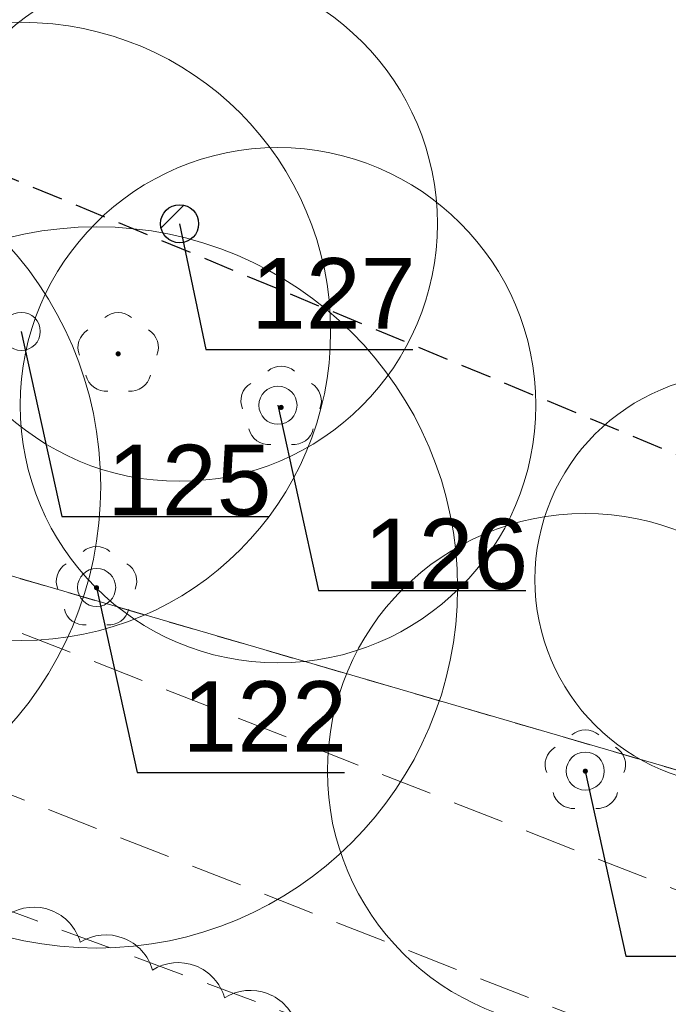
# Model space of a CAD drawing. Header units: metres. Extents: x 6540907 to 6541833, y 5893434 to 5894895.
# Tile 163 of 256: x 6541398 to 6541411, y 5893694 to 5893713. Entities that reach past the tile are written whole.
import ezdxf
from ezdxf import colors
from ezdxf.entities.mleader import LeaderData, LeaderLine
from ezdxf.math import Vec2, Vec3

# ---------------------------------------------------------------- set-up
doc = ezdxf.new("R2010")
doc.units = ezdxf.units.M
doc.header["$MEASUREMENT"] = 0
for name, pattern in [('1.0_0.5', [1.5, 1, -0.5]), ('2', [0.9, 0.6, -0.3]), ('219-500', [0, 0]), ('egug-500', [1, 0.5, -0.5])]:
    doc.linetypes.add(name, pattern=pattern)
doc.layers.get('0').update_dxf_attribs({"color": 2, "linetype": 'CONTINUOUS', "lineweight": 5})
for name, color, linetype, lineweight in [('218-kontur użytku gruntowego', 251, 'CONTINUOUS', 9), ('219-działka ewidencyjna', 152, 'CONTINUOUS', 18), ('chodnik', 251, 'CONTINUOUS', 9), ('drzewo liściaste', 251, 'CONTINUOUS', 9), ('z_g_TOPOLE_e2', 30, 'CONTINUOUS', 20), ('z_g_TOPOLE_e3', 152, 'CONTINUOUS', 20), ('z_g_TOPOLE_out_E1', 12, 'CONTINUOUS', 20), ('z_i_drzewa_liściste_korony', 66, 'CONTINUOUS', 20), ('z_i_drzewa_opis', 7, 'CONTINUOUS', 25), ('zadrzewienie  zakrzewienie', 252, 'CONTINUOUS', 15), ('Zakres', 252, 'CONTINUOUS', 15)]:
    doc.layers.add(name, color=color, linetype=linetype, lineweight=lineweight)
doc.layers.add('z_i_masywy_grupy', color=7, linetype='CONTINUOUS', lineweight=13, true_color=0x7f926c)
doc.styles.add('Opisowy', font='arial.ttf')

# ---------------------------------------------------------------- blocks, each defined once
blk = doc.blocks.new('OP021')
at = {"linetype": 'Continuous', "lineweight": 13}
h = blk.add_hatch(color=0, dxfattribs=at)
edge = h.paths.add_edge_path()
edge.add_arc((0, 0), 0.05, 0, 360)
at = {"color": 0, "linetype": 'Continuous', "lineweight": 13}
for centre, start, end in [((0, 0.4), 49.272, 130.728), ((-0.38, 0.124), 121.308, 202.548), ((0.38, 0.124), 337.452, 58.692), ((-0.235, -0.324), 193.221, 274.871), ((0.235, -0.324), 265.129, 346.779)]:
    blk.add_arc(centre, 0.4, start, end, dxfattribs=at)
blk = doc.blocks.new('_None')
blk = doc.blocks.new('punkt')
h = blk.add_hatch()
h.set_pattern_fill('ANSI32', color=256, scale=0.2)
h.set_pattern_definition([(45, (-4781848.87, -5644337.08), (-1.34703841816, 1.34703841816), []), (45, (-4781847.972, -5644337.08), (-1.34703841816, 1.34703841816), [])])
edge = h.paths.add_edge_path()
edge.add_arc((0, 0), 0.243, 0, 360)
blk.add_circle((0, 0), 0.243)

msp = doc.modelspace()

# ---------------------------------------------------------------- linework, layer by layer
at = {"layer": '218-kontur użytku gruntowego', "linetype": 'egug-500', "lineweight": 18, "flags": 128}
for points in [[(6541415.18, 5893697.223), (6541372.49, 5893709.683)], [(6541372.49, 5893709.683), (6541415.18, 5893697.223)]]:
    msp.add_lwpolyline(points, dxfattribs=at)
at = {"layer": '219-działka ewidencyjna', "linetype": '219-500', "lineweight": 18, "flags": 128}
msp.add_lwpolyline([(6541415.18, 5893697.223), (6541372.49, 5893709.683)], dxfattribs=at)
at = {"layer": 'chodnik', "linetype": '1.0_0.5', "lineweight": 18, "flags": 128}
msp.add_lwpolyline([(6541148.09, 5893710.203), (6541121.4, 5893696.703), (6541122.75, 5893694.813), (6541149.27, 5893707.443), (6541185.84, 5893721.063), (6541214.53, 5893724.553), (6541220.14, 5893724.063), (6541232.78, 5893720.543), (6541273.74, 5893698.723), (6541292.32, 5893691.733), (6541299.58, 5893690.083), (6541311.46, 5893689.823), (6541320.71, 5893691.523), (6541358.75, 5893703.013), (6541381.84, 5893702.763), (6541383.11, 5893702.283), (6541394.29, 5893699.463), (6541417.15, 5893690.503), (6541419.74, 5893688.413), (6541430.87, 5893678.663), (6541433.75, 5893676.303), (6541442.13, 5893664.703), (6541450.88, 5893651.853), (6541461.26, 5893638.503), (6541472.88, 5893627.113), (6541484.16, 5893618.953), (6541492.85, 5893614.033), (6541512, 5893607.153), (6541515.21, 5893606.553), (6541516.3, 5893609.153), (6541512.94, 5893609.993), (6541494.11, 5893616.773), (6541485.78, 5893621.473), (6541474.82, 5893629.413), (6541463.5, 5893640.503), (6541453.3, 5893653.613), (6541444.59, 5893666.423), (6541435.95, 5893678.383), (6541432.81, 5893680.953), (6541421.67, 5893690.713), (6541418.67, 5893693.123), (6541395.21, 5893702.323), (6541384.01, 5893705.143), (6541382.4, 5893705.763), (6541358.33, 5893706.013), (6541320.17, 5893694.503), (6541310.58, 5893692.443), (6541305.73, 5893692.423), (6541301.24, 5893692.623), (6541301.24, 5893692.623), (6541293.42, 5893694.873), (6541277.75, 5893700.703), (6541274.98, 5893701.483), (6541233.63, 5893723.153), (6541220.53, 5893727.123), (6541214.73, 5893727.193), (6541185.16, 5893724.013)], close=True, dxfattribs=at)
at = {"layer": 'z_g_TOPOLE_e2', "linetype": 'Continuous'}
msp.add_circle((6541403.399, 5893705.485), 5, dxfattribs=at)
at = {"layer": 'z_g_TOPOLE_e3', "linetype": 'Continuous'}
msp.add_circle((6541398.42, 5893706.918), 6, dxfattribs=at)
at = {"layer": 'z_g_TOPOLE_out_E1', "linetype": 'Continuous'}
for centre, radius in [((6541392.961, 5893703.911), 7), ((6541399.882, 5893701.948), 7), ((6541412.381, 5893702.101), 4), ((6541409.358, 5893698.384), 5)]:
    msp.add_circle(centre, radius, dxfattribs=at)
at = {"layer": 'z_i_drzewa_liściste_korony', "linetype": 'Continuous'}
msp.add_circle((6541401.491, 5893709.008), 5, dxfattribs=at)
at = {"layer": 'z_i_masywy_grupy', "linetype": 'Continuous'}
msp.add_lwpolyline([(6541412.164, 5893690.215, 0.5), (6541410.764, 5893690.754, 0.5), (6541409.364, 5893691.292, 0.5), (6541407.964, 5893691.831, 0.5), (6541406.564, 5893692.369, 0.5), (6541405.164, 5893692.908, 0.5), (6541403.764, 5893693.446, 0.5), (6541402.364, 5893693.985, 0.5), (6541400.964, 5893694.523, 0.5), (6541399.564, 5893695.062, 0.5), (6541398.164, 5893695.6, 0.5), (6541396.764, 5893696.139, 0.5), (6541395.364, 5893696.677, 0.5), (6541393.964, 5893697.216, 0.5), (6541392.564, 5893697.754, 0.5), (6541391.164, 5893698.293, 0.5), (6541389.764, 5893698.831, 0.5), (6541388.556, 5893698.901, 0.5), (6541387.936, 5893697.535, 0.5), (6541387.316, 5893696.169, 0.5), (6541386.696, 5893694.803, 0.5), (6541386.076, 5893693.438, 0.5), (6541385.457, 5893692.072, 0.5)], format="xyb", dxfattribs=at)
at = {"layer": 'zadrzewienie  zakrzewienie', "linetype": '1.0_0.5', "lineweight": 18, "flags": 128}
msp.add_lwpolyline([(6541318.34, 5893663.733), (6541365.21, 5893661.933), (6541400.25, 5893649.713), (6541416.54, 5893642.433), (6541431.06, 5893618.613), (6541451.77, 5893599.913), (6541474.69, 5893569.413), (6541515.21, 5893606.553), (6541506.98, 5893607.713), (6541490.01, 5893614.653), (6541473.59, 5893625.213), (6541460.36, 5893637.543), (6541433.18, 5893675.253), (6541416.44, 5893688.933), (6541382.33, 5893701.533), (6541358.84, 5893701.623), (6541325.63, 5893691.723), (6541325.63, 5893691.723)], close=True, dxfattribs=at)
at = {"layer": 'Zakres', "linetype": '2', "lineweight": 25, "flags": 128}
msp.add_lwpolyline([(6541682.61, 5893538.602), (6541557.28, 5893643.783), (6541380.44, 5893717.283), (6541307.38, 5893706.193), (6541211.66, 5893744.233), (6541170.76, 5893749.163), (6541137.92, 5893734.863), (6541058.11, 5893726.893), (6540997.5, 5893673.663), (6540930.81, 5893582.593)], dxfattribs=at)

# ---------------------------------------------------------------- block references
at = {"layer": 'drzewo liściaste', "linetype": 'Continuous', "lineweight": 18}
for p in [(6541400.3, 5893706.483), (6541400.3, 5893706.483), (6541400.3, 5893706.483), (6541403.46, 5893705.443), (6541403.46, 5893705.443), (6541403.46, 5893705.443), (6541399.88, 5893701.943), (6541399.88, 5893701.943), (6541399.88, 5893701.943), (6541409.36, 5893698.383), (6541409.36, 5893698.383), (6541409.36, 5893698.383)]:
    msp.add_blockref('OP021', p, dxfattribs=at)
at = {"layer": 'z_g_TOPOLE_e2', "linetype": 'Continuous', "xscale": 1.520278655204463, "yscale": 1.520278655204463, "zscale": 1.520278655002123}
msp.add_blockref('punkt', (6541403.399, 5893705.485), dxfattribs=at)
at = {"layer": 'z_g_TOPOLE_e3', "linetype": 'Continuous', "xscale": 1.520278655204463, "yscale": 1.520278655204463, "zscale": 1.520278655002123}
msp.add_blockref('punkt', (6541398.42, 5893706.918), dxfattribs=at)
at = {"layer": 'z_g_TOPOLE_out_E1', "linetype": 'Continuous', "xscale": 1.520278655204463, "yscale": 1.520278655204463, "zscale": 1.520278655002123}
for p in [(6541399.882, 5893701.948), (6541409.358, 5893698.384)]:
    msp.add_blockref('punkt', p, dxfattribs=at)
at = {"layer": 'z_i_drzewa_opis', "ltscale": 0.01, "xscale": 1.520278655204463, "yscale": 1.520278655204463, "zscale": 1.520278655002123}
msp.add_blockref('punkt', (6541401.491, 5893709.008), dxfattribs=at)

# ---------------------------------------------------------------- leaders
at = {"layer": 'z_g_TOPOLE_e2', "linetype": 'Continuous'}
ml = msp.add_multileader_mtext('Standard', dxfattribs=at)
ml.set_content('126', color=256, style='Opisowy')
ml.set_leader_properties()
ml.set_arrow_properties(name='NONE')
ml.build(insert=Vec2(0, 0))
ml.multileader.update_dxf_attribs({"has_dogleg": 0, "text_left_attachment_type": 6, "text_right_attachment_type": 5, "text_top_attachment_type": 0, "text_bottom_attachment_type": 0, "dogleg_length": 1.914, "arrow_head_size": 7.005})
ctx = ml.context
ctx.base_point, ctx.char_height, ctx.arrow_head_size, ctx.landing_gap_size, ctx.plane_origin = Vec3(6541404.188, 5893701.892), 1.3683, 7.005, 0.876, Vec3(6541396.817, 5893697.508)
ctx.left_attachment, ctx.right_attachment, ctx.attachment_type = 6, 5, 2
notes = []
notes.append((ctx, [(1, (1, 1, 0), (6541401.147, 5893701.892), (1, 0), 3.041, [(0, [(6541403.399, 5893705.485), (6541404.188, 5893701.892), (6541404.188, 5893701.892), (6541404.188, 5893701.892), (6541404.188, 5893701.892), (6541404.188, 5893701.892), (6541404.188, 5893701.892), (6541404.188, 5893701.892), (6541404.188, 5893701.892), (6541404.188, 5893701.892), (6541404.188, 5893701.892), (6541404.188, 5893701.892), (6541404.188, 5893701.892), (6541404.188, 5893701.892), (6541404.188, 5893701.892), (6541404.188, 5893701.892), (6541404.188, 5893701.892), (6541404.188, 5893701.892), (6541404.188, 5893701.892), (6541404.188, 5893701.892), (6541404.188, 5893701.892), (6541404.188, 5893701.892), (6541404.188, 5893701.892), (6541404.188, 5893701.892), (6541404.188, 5893701.892), (6541404.188, 5893701.892), (6541404.188, 5893701.892), (6541404.188, 5893701.892), (6541404.188, 5893701.892), (6541404.188, 5893701.892), (6541404.188, 5893701.892), (6541404.188, 5893701.892), (6541404.188, 5893701.892), (6541404.188, 5893701.892), (6541404.188, 5893701.892), (6541404.188, 5893701.892), (6541404.188, 5893701.892), (6541404.188, 5893701.892), (6541404.188, 5893701.892), (6541404.188, 5893701.892), (6541404.188, 5893701.892), (6541404.188, 5893701.892), (6541404.188, 5893701.892), (6541404.188, 5893701.892), (6541404.188, 5893701.892), (6541404.188, 5893701.892), (6541404.188, 5893701.892), (6541404.188, 5893701.892), (6541404.188, 5893701.892), (6541404.188, 5893701.892), (6541404.188, 5893701.892), (6541404.188, 5893701.892), (6541404.188, 5893701.892), (6541404.188, 5893701.892), (6541404.188, 5893701.892), (6541404.188, 5893701.892), (6541404.188, 5893701.892), (6541404.188, 5893701.892), (6541404.188, 5893701.892), (6541404.188, 5893701.892), (6541404.188, 5893701.892), (6541404.188, 5893701.892), (6541404.188, 5893701.892), (6541404.188, 5893701.892), (6541404.188, 5893701.892), (6541404.188, 5893701.892), (6541404.188, 5893701.892), (6541404.188, 5893701.892), (6541404.188, 5893701.892), (6541404.188, 5893701.892), (6541404.188, 5893701.892), (6541404.188, 5893701.892), (6541404.188, 5893701.892), (6541404.188, 5893701.892), (6541404.188, 5893701.892), (6541404.188, 5893701.892), (6541404.188, 5893701.892), (6541404.188, 5893701.892), (6541404.188, 5893701.892), (6541404.188, 5893701.892), (6541404.188, 5893701.892), (6541404.188, 5893701.892), (6541404.188, 5893701.892), (6541404.188, 5893701.892), (6541404.188, 5893701.892), (6541404.188, 5893701.892), (6541404.188, 5893701.892), (6541404.188, 5893701.892), (6541404.188, 5893701.892), (6541404.188, 5893701.892), (6541404.188, 5893701.892), (6541404.188, 5893701.892), (6541404.188, 5893701.892), (6541404.188, 5893701.892), (6541404.188, 5893701.892), (6541404.188, 5893701.892), (6541404.188, 5893701.892), (6541404.188, 5893701.892), (6541404.188, 5893701.892), (6541404.188, 5893701.892), (6541404.188, 5893701.892), (6541404.188, 5893701.892), (6541404.188, 5893701.892), (6541404.188, 5893701.892), (6541404.188, 5893701.892), (6541404.188, 5893701.892), (6541404.188, 5893701.892), (6541404.188, 5893701.892), (6541404.188, 5893701.892), (6541404.188, 5893701.892), (6541404.188, 5893701.892), (6541404.188, 5893701.892), (6541404.188, 5893701.892), (6541404.188, 5893701.892), (6541404.188, 5893701.892), (6541404.188, 5893701.892), (6541404.188, 5893701.892), (6541404.188, 5893701.892), (6541404.188, 5893701.892), (6541404.188, 5893701.892), (6541404.188, 5893701.892), (6541404.188, 5893701.892), (6541404.188, 5893701.892), (6541404.188, 5893701.892), (6541404.188, 5893701.892), (6541404.188, 5893701.892), (6541404.188, 5893701.892), (6541404.188, 5893701.892)], 256, [])])]))
ctx.mtext.insert, ctx.mtext.flow_direction = Vec3(6541405.063, 5893703.284), 5
at = {"layer": 'z_g_TOPOLE_e3', "linetype": 'Continuous'}
ml = msp.add_multileader_mtext('Standard', dxfattribs=at)
ml.set_content('125', color=256, style='Opisowy')
ml.set_leader_properties()
ml.set_arrow_properties(name='NONE')
ml.build(insert=Vec2(0, 0))
ml.multileader.update_dxf_attribs({"has_dogleg": 0, "text_left_attachment_type": 6, "text_right_attachment_type": 5, "text_top_attachment_type": 0, "text_bottom_attachment_type": 0, "dogleg_length": 1.914, "arrow_head_size": 7.005})
ctx = ml.context
ctx.base_point, ctx.char_height, ctx.arrow_head_size, ctx.landing_gap_size, ctx.plane_origin = Vec3(6541399.209, 5893703.326), 1.3683, 7.005, 0.876, Vec3(6541391.837, 5893698.942)
ctx.left_attachment, ctx.right_attachment, ctx.attachment_type = 6, 5, 2
notes.append((ctx, [(1, (1, 1, 0), (6541396.168, 5893703.326), (1, 0), 3.041, [(0, [(6541398.42, 5893706.918), (6541399.209, 5893703.326), (6541399.209, 5893703.326), (6541399.209, 5893703.326), (6541399.209, 5893703.326), (6541399.209, 5893703.326), (6541399.209, 5893703.326), (6541399.209, 5893703.326), (6541399.209, 5893703.326), (6541399.209, 5893703.326), (6541399.209, 5893703.326), (6541399.209, 5893703.326), (6541399.209, 5893703.326), (6541399.209, 5893703.326), (6541399.209, 5893703.326), (6541399.209, 5893703.326), (6541399.209, 5893703.326), (6541399.209, 5893703.326), (6541399.209, 5893703.326), (6541399.209, 5893703.326), (6541399.209, 5893703.326), (6541399.209, 5893703.326), (6541399.209, 5893703.326), (6541399.209, 5893703.326), (6541399.209, 5893703.326), (6541399.209, 5893703.326), (6541399.209, 5893703.326), (6541399.209, 5893703.326), (6541399.209, 5893703.326), (6541399.209, 5893703.326), (6541399.209, 5893703.326), (6541399.209, 5893703.326), (6541399.209, 5893703.326), (6541399.209, 5893703.326), (6541399.209, 5893703.326), (6541399.209, 5893703.326), (6541399.209, 5893703.326), (6541399.209, 5893703.326), (6541399.209, 5893703.326), (6541399.209, 5893703.326), (6541399.209, 5893703.326), (6541399.209, 5893703.326), (6541399.209, 5893703.326), (6541399.209, 5893703.326), (6541399.209, 5893703.326), (6541399.209, 5893703.326), (6541399.209, 5893703.326), (6541399.209, 5893703.326), (6541399.209, 5893703.326), (6541399.209, 5893703.326), (6541399.209, 5893703.326), (6541399.209, 5893703.326), (6541399.209, 5893703.326), (6541399.209, 5893703.326), (6541399.209, 5893703.326), (6541399.209, 5893703.326), (6541399.209, 5893703.326), (6541399.209, 5893703.326), (6541399.209, 5893703.326), (6541399.209, 5893703.326), (6541399.209, 5893703.326), (6541399.209, 5893703.326), (6541399.209, 5893703.326), (6541399.209, 5893703.326), (6541399.209, 5893703.326), (6541399.209, 5893703.326), (6541399.209, 5893703.326), (6541399.209, 5893703.326), (6541399.209, 5893703.326), (6541399.209, 5893703.326), (6541399.209, 5893703.326), (6541399.209, 5893703.326), (6541399.209, 5893703.326), (6541399.209, 5893703.326), (6541399.209, 5893703.326), (6541399.209, 5893703.326), (6541399.209, 5893703.326), (6541399.209, 5893703.326), (6541399.209, 5893703.326), (6541399.209, 5893703.326), (6541399.209, 5893703.326), (6541399.209, 5893703.326), (6541399.209, 5893703.326), (6541399.209, 5893703.326), (6541399.209, 5893703.326), (6541399.209, 5893703.326), (6541399.209, 5893703.326), (6541399.209, 5893703.326), (6541399.209, 5893703.326), (6541399.209, 5893703.326), (6541399.209, 5893703.326), (6541399.209, 5893703.326), (6541399.209, 5893703.326), (6541399.209, 5893703.326), (6541399.209, 5893703.326), (6541399.209, 5893703.326), (6541399.209, 5893703.326), (6541399.209, 5893703.326), (6541399.209, 5893703.326), (6541399.209, 5893703.326), (6541399.209, 5893703.326), (6541399.209, 5893703.326), (6541399.209, 5893703.326), (6541399.209, 5893703.326), (6541399.209, 5893703.326), (6541399.209, 5893703.326), (6541399.209, 5893703.326), (6541399.209, 5893703.326), (6541399.209, 5893703.326), (6541399.209, 5893703.326), (6541399.209, 5893703.326), (6541399.209, 5893703.326), (6541399.209, 5893703.326), (6541399.209, 5893703.326), (6541399.209, 5893703.326), (6541399.209, 5893703.326), (6541399.209, 5893703.326), (6541399.209, 5893703.326), (6541399.209, 5893703.326), (6541399.209, 5893703.326), (6541399.209, 5893703.326), (6541399.209, 5893703.326), (6541399.209, 5893703.326), (6541399.209, 5893703.326), (6541399.209, 5893703.326), (6541399.209, 5893703.326), (6541399.209, 5893703.326), (6541399.209, 5893703.326)], 256, [])])]))
ctx.mtext.insert, ctx.mtext.flow_direction = Vec3(6541400.084, 5893704.718), 5
at = {"layer": 'z_g_TOPOLE_out_E1', "linetype": 'Continuous'}
ml = msp.add_multileader_mtext('Standard', dxfattribs=at)
ml.set_content('129', color=256, style='Opisowy')
ml.set_leader_properties()
ml.set_arrow_properties(name='NONE')
ml.build(insert=Vec2(0, 0))
ml.multileader.update_dxf_attribs({"has_dogleg": 0, "text_left_attachment_type": 6, "text_right_attachment_type": 5, "dogleg_length": 1.914, "arrow_head_size": 7.005})
ctx = ml.context
ctx.base_point, ctx.char_height, ctx.arrow_head_size, ctx.landing_gap_size, ctx.plane_origin = Vec3(6541413.144, 5893706.061), 1.3683, 7.005, 0.876, Vec3(6541405.798, 5893694.124)
ctx.left_attachment, ctx.right_attachment = 6, 5
notes.append((ctx, [(1, (1, 1, 0), (6541410.104, 5893706.061), (1, 0), 3.041, [(0, [(6541412.381, 5893702.101), (6541413.144, 5893706.061), (6541413.144, 5893706.061), (6541413.144, 5893706.061), (6541413.144, 5893706.061), (6541413.144, 5893706.061), (6541413.144, 5893706.061), (6541413.144, 5893706.061), (6541413.144, 5893706.061), (6541413.144, 5893706.061), (6541413.144, 5893706.061), (6541413.144, 5893706.061), (6541413.144, 5893706.061), (6541413.144, 5893706.061), (6541413.144, 5893706.061), (6541413.144, 5893706.061), (6541413.144, 5893706.061), (6541413.144, 5893706.061), (6541413.144, 5893706.061), (6541413.144, 5893706.061), (6541413.144, 5893706.061), (6541413.144, 5893706.061), (6541413.144, 5893706.061), (6541413.144, 5893706.061), (6541413.144, 5893706.061), (6541413.144, 5893706.061), (6541413.144, 5893706.061), (6541413.144, 5893706.061), (6541413.144, 5893706.061), (6541413.144, 5893706.061), (6541413.144, 5893706.061), (6541413.144, 5893706.061), (6541413.144, 5893706.061), (6541413.144, 5893706.061), (6541413.144, 5893706.061), (6541413.144, 5893706.061), (6541413.144, 5893706.061), (6541413.144, 5893706.061), (6541413.144, 5893706.061), (6541413.144, 5893706.061), (6541413.144, 5893706.061), (6541413.144, 5893706.061), (6541413.144, 5893706.061), (6541413.144, 5893706.061), (6541413.144, 5893706.061), (6541413.144, 5893706.061), (6541413.144, 5893706.061), (6541413.144, 5893706.061), (6541413.144, 5893706.061), (6541413.144, 5893706.061), (6541413.144, 5893706.061), (6541413.144, 5893706.061), (6541413.144, 5893706.061), (6541413.144, 5893706.061), (6541413.144, 5893706.061), (6541413.144, 5893706.061), (6541413.144, 5893706.061), (6541413.144, 5893706.061), (6541413.144, 5893706.061), (6541413.144, 5893706.061), (6541413.144, 5893706.061), (6541413.144, 5893706.061), (6541413.144, 5893706.061), (6541413.144, 5893706.061), (6541413.144, 5893706.061), (6541413.144, 5893706.061), (6541413.144, 5893706.061), (6541413.144, 5893706.061), (6541413.144, 5893706.061), (6541413.144, 5893706.061), (6541413.144, 5893706.061), (6541413.144, 5893706.061), (6541413.144, 5893706.061), (6541413.144, 5893706.061), (6541413.144, 5893706.061), (6541413.144, 5893706.061), (6541413.144, 5893706.061), (6541413.144, 5893706.061), (6541413.144, 5893706.061), (6541413.144, 5893706.061), (6541413.144, 5893706.061), (6541413.144, 5893706.061), (6541413.144, 5893706.061), (6541413.144, 5893706.061), (6541413.144, 5893706.061), (6541413.144, 5893706.061), (6541413.144, 5893706.061), (6541413.144, 5893706.061), (6541413.144, 5893706.061), (6541413.144, 5893706.061), (6541413.144, 5893706.061), (6541413.144, 5893706.061), (6541413.144, 5893706.061), (6541413.144, 5893706.061), (6541413.144, 5893706.061), (6541413.144, 5893706.061), (6541413.144, 5893706.061), (6541413.144, 5893706.061), (6541413.144, 5893706.061), (6541413.144, 5893706.061), (6541413.144, 5893706.061), (6541413.144, 5893706.061), (6541413.144, 5893706.061), (6541413.144, 5893706.061), (6541413.144, 5893706.061), (6541413.144, 5893706.061), (6541413.144, 5893706.061), (6541413.144, 5893706.061), (6541413.144, 5893706.061), (6541413.144, 5893706.061), (6541413.144, 5893706.061), (6541413.144, 5893706.061), (6541413.144, 5893706.061), (6541413.144, 5893706.061), (6541413.144, 5893706.061), (6541413.144, 5893706.061), (6541413.144, 5893706.061), (6541413.144, 5893706.061), (6541413.144, 5893706.061), (6541413.144, 5893706.061), (6541413.144, 5893706.061), (6541413.144, 5893706.061), (6541413.144, 5893706.061), (6541413.144, 5893706.061), (6541413.144, 5893706.061), (6541413.144, 5893706.061), (6541413.144, 5893706.061), (6541413.144, 5893706.061)], 256, [])])]))
ctx.mtext.insert, ctx.mtext.flow_direction = Vec3(6541414.02, 5893707.453), 5
ml = msp.add_multileader_mtext('Standard', dxfattribs=at)
ml.set_content('122', color=256, style='Opisowy')
ml.set_leader_properties()
ml.set_arrow_properties(name='NONE')
ml.build(insert=Vec2(0, 0))
ml.multileader.update_dxf_attribs({"has_dogleg": 0, "text_left_attachment_type": 6, "text_right_attachment_type": 5, "text_top_attachment_type": 0, "text_bottom_attachment_type": 0, "dogleg_length": 1.914, "arrow_head_size": 7.005})
ctx = ml.context
ctx.base_point, ctx.char_height, ctx.arrow_head_size, ctx.landing_gap_size, ctx.plane_origin = Vec3(6541400.671, 5893698.356), 1.3683, 7.005, 0.876, Vec3(6541393.3, 5893693.972)
ctx.left_attachment, ctx.right_attachment, ctx.attachment_type = 6, 5, 2
notes.append((ctx, [(1, (1, 1, 0), (6541397.631, 5893698.356), (1, 0), 3.041, [(0, [(6541399.882, 5893701.948), (6541400.671, 5893698.356), (6541400.671, 5893698.356), (6541400.671, 5893698.356), (6541400.671, 5893698.356), (6541400.671, 5893698.356), (6541400.671, 5893698.356), (6541400.671, 5893698.356), (6541400.671, 5893698.356), (6541400.671, 5893698.356), (6541400.671, 5893698.356), (6541400.671, 5893698.356), (6541400.671, 5893698.356), (6541400.671, 5893698.356), (6541400.671, 5893698.356), (6541400.671, 5893698.356), (6541400.671, 5893698.356), (6541400.671, 5893698.356), (6541400.671, 5893698.356), (6541400.671, 5893698.356), (6541400.671, 5893698.356), (6541400.671, 5893698.356), (6541400.671, 5893698.356), (6541400.671, 5893698.356), (6541400.671, 5893698.356), (6541400.671, 5893698.356), (6541400.671, 5893698.356), (6541400.671, 5893698.356), (6541400.671, 5893698.356), (6541400.671, 5893698.356), (6541400.671, 5893698.356), (6541400.671, 5893698.356), (6541400.671, 5893698.356), (6541400.671, 5893698.356), (6541400.671, 5893698.356), (6541400.671, 5893698.356), (6541400.671, 5893698.356), (6541400.671, 5893698.356), (6541400.671, 5893698.356), (6541400.671, 5893698.356), (6541400.671, 5893698.356), (6541400.671, 5893698.356), (6541400.671, 5893698.356), (6541400.671, 5893698.356), (6541400.671, 5893698.356), (6541400.671, 5893698.356), (6541400.671, 5893698.356), (6541400.671, 5893698.356), (6541400.671, 5893698.356), (6541400.671, 5893698.356), (6541400.671, 5893698.356), (6541400.671, 5893698.356), (6541400.671, 5893698.356), (6541400.671, 5893698.356), (6541400.671, 5893698.356), (6541400.671, 5893698.356), (6541400.671, 5893698.356), (6541400.671, 5893698.356), (6541400.671, 5893698.356), (6541400.671, 5893698.356), (6541400.671, 5893698.356), (6541400.671, 5893698.356), (6541400.671, 5893698.356), (6541400.671, 5893698.356), (6541400.671, 5893698.356), (6541400.671, 5893698.356), (6541400.671, 5893698.356), (6541400.671, 5893698.356), (6541400.671, 5893698.356), (6541400.671, 5893698.356), (6541400.671, 5893698.356), (6541400.671, 5893698.356), (6541400.671, 5893698.356), (6541400.671, 5893698.356), (6541400.671, 5893698.356), (6541400.671, 5893698.356), (6541400.671, 5893698.356), (6541400.671, 5893698.356), (6541400.671, 5893698.356), (6541400.671, 5893698.356), (6541400.671, 5893698.356), (6541400.671, 5893698.356), (6541400.671, 5893698.356), (6541400.671, 5893698.356), (6541400.671, 5893698.356), (6541400.671, 5893698.356), (6541400.671, 5893698.356), (6541400.671, 5893698.356), (6541400.671, 5893698.356), (6541400.671, 5893698.356), (6541400.671, 5893698.356), (6541400.671, 5893698.356), (6541400.671, 5893698.356), (6541400.671, 5893698.356), (6541400.671, 5893698.356), (6541400.671, 5893698.356), (6541400.671, 5893698.356), (6541400.671, 5893698.356), (6541400.671, 5893698.356), (6541400.671, 5893698.356), (6541400.671, 5893698.356), (6541400.671, 5893698.356), (6541400.671, 5893698.356), (6541400.671, 5893698.356), (6541400.671, 5893698.356), (6541400.671, 5893698.356), (6541400.671, 5893698.356), (6541400.671, 5893698.356), (6541400.671, 5893698.356), (6541400.671, 5893698.356), (6541400.671, 5893698.356), (6541400.671, 5893698.356), (6541400.671, 5893698.356), (6541400.671, 5893698.356), (6541400.671, 5893698.356), (6541400.671, 5893698.356), (6541400.671, 5893698.356), (6541400.671, 5893698.356), (6541400.671, 5893698.356), (6541400.671, 5893698.356), (6541400.671, 5893698.356), (6541400.671, 5893698.356), (6541400.671, 5893698.356), (6541400.671, 5893698.356), (6541400.671, 5893698.356), (6541400.671, 5893698.356), (6541400.671, 5893698.356), (6541400.671, 5893698.356), (6541400.671, 5893698.356), (6541400.671, 5893698.356)], 256, [])])]))
ctx.mtext.insert, ctx.mtext.flow_direction = Vec3(6541401.547, 5893700.129), 5
ml = msp.add_multileader_mtext('Standard', dxfattribs=at)
ml.set_content('128', color=256, style='Opisowy')
ml.set_leader_properties()
ml.set_arrow_properties(name='NONE')
ml.build(insert=Vec2(0, 0))
ml.multileader.update_dxf_attribs({"has_dogleg": 0, "text_left_attachment_type": 6, "text_right_attachment_type": 5, "dogleg_length": 1.914, "arrow_head_size": 7.005})
ctx = ml.context
ctx.base_point, ctx.char_height, ctx.arrow_head_size, ctx.landing_gap_size, ctx.plane_origin = Vec3(6541410.147, 5893694.791), 1.3683, 7.005, 0.876, Vec3(6541402.775, 5893690.407)
ctx.left_attachment, ctx.right_attachment = 6, 5
notes.append((ctx, [(1, (1, 1, 0), (6541407.106, 5893694.791), (1, 0), 3.041, [(0, [(6541409.358, 5893698.384), (6541410.147, 5893694.791), (6541410.147, 5893694.791), (6541410.147, 5893694.791), (6541410.147, 5893694.791), (6541410.147, 5893694.791), (6541410.147, 5893694.791), (6541410.147, 5893694.791), (6541410.147, 5893694.791), (6541410.147, 5893694.791), (6541410.147, 5893694.791), (6541410.147, 5893694.791), (6541410.147, 5893694.791), (6541410.147, 5893694.791), (6541410.147, 5893694.791), (6541410.147, 5893694.791), (6541410.147, 5893694.791), (6541410.147, 5893694.791), (6541410.147, 5893694.791), (6541410.147, 5893694.791), (6541410.147, 5893694.791), (6541410.147, 5893694.791), (6541410.147, 5893694.791), (6541410.147, 5893694.791), (6541410.147, 5893694.791), (6541410.147, 5893694.791), (6541410.147, 5893694.791), (6541410.147, 5893694.791), (6541410.147, 5893694.791), (6541410.147, 5893694.791), (6541410.147, 5893694.791), (6541410.147, 5893694.791), (6541410.147, 5893694.791), (6541410.147, 5893694.791), (6541410.147, 5893694.791), (6541410.147, 5893694.791), (6541410.147, 5893694.791), (6541410.147, 5893694.791), (6541410.147, 5893694.791), (6541410.147, 5893694.791), (6541410.147, 5893694.791), (6541410.147, 5893694.791), (6541410.147, 5893694.791), (6541410.147, 5893694.791), (6541410.147, 5893694.791), (6541410.147, 5893694.791), (6541410.147, 5893694.791), (6541410.147, 5893694.791), (6541410.147, 5893694.791), (6541410.147, 5893694.791), (6541410.147, 5893694.791), (6541410.147, 5893694.791), (6541410.147, 5893694.791), (6541410.147, 5893694.791), (6541410.147, 5893694.791), (6541410.147, 5893694.791), (6541410.147, 5893694.791), (6541410.147, 5893694.791), (6541410.147, 5893694.791), (6541410.147, 5893694.791), (6541410.147, 5893694.791), (6541410.147, 5893694.791), (6541410.147, 5893694.791), (6541410.147, 5893694.791), (6541410.147, 5893694.791), (6541410.147, 5893694.791), (6541410.147, 5893694.791), (6541410.147, 5893694.791), (6541410.147, 5893694.791), (6541410.147, 5893694.791), (6541410.147, 5893694.791), (6541410.147, 5893694.791), (6541410.147, 5893694.791), (6541410.147, 5893694.791), (6541410.147, 5893694.791), (6541410.147, 5893694.791), (6541410.147, 5893694.791), (6541410.147, 5893694.791), (6541410.147, 5893694.791), (6541410.147, 5893694.791), (6541410.147, 5893694.791), (6541410.147, 5893694.791), (6541410.147, 5893694.791), (6541410.147, 5893694.791), (6541410.147, 5893694.791), (6541410.147, 5893694.791), (6541410.147, 5893694.791), (6541410.147, 5893694.791), (6541410.147, 5893694.791), (6541410.147, 5893694.791), (6541410.147, 5893694.791), (6541410.147, 5893694.791), (6541410.147, 5893694.791), (6541410.147, 5893694.791), (6541410.147, 5893694.791), (6541410.147, 5893694.791), (6541410.147, 5893694.791), (6541410.147, 5893694.791), (6541410.147, 5893694.791), (6541410.147, 5893694.791), (6541410.147, 5893694.791), (6541410.147, 5893694.791), (6541410.147, 5893694.791), (6541410.147, 5893694.791), (6541410.147, 5893694.791), (6541410.147, 5893694.791), (6541410.147, 5893694.791), (6541410.147, 5893694.791), (6541410.147, 5893694.791), (6541410.147, 5893694.791), (6541410.147, 5893694.791), (6541410.147, 5893694.791), (6541410.147, 5893694.791), (6541410.147, 5893694.791), (6541410.147, 5893694.791), (6541410.147, 5893694.791), (6541410.147, 5893694.791), (6541410.147, 5893694.791), (6541410.147, 5893694.791), (6541410.147, 5893694.791), (6541410.147, 5893694.791), (6541410.147, 5893694.791), (6541410.147, 5893694.791), (6541410.147, 5893694.791), (6541410.147, 5893694.791), (6541410.147, 5893694.791), (6541410.147, 5893694.791), (6541410.147, 5893694.791)], 256, [])])]))
ctx.mtext.insert, ctx.mtext.flow_direction = Vec3(6541411.022, 5893696.183), 5
at = {"layer": 'z_i_drzewa_opis'}
ml = msp.add_multileader_mtext('Standard', dxfattribs=at)
ml.set_content('127', color=256, style='Opisowy')
ml.set_leader_properties()
ml.set_arrow_properties(name='NONE')
ml.build(insert=Vec2(0, 0))
ml.multileader.update_dxf_attribs({"has_dogleg": 0, "text_left_attachment_type": 6, "text_right_attachment_type": 5, "text_top_attachment_type": 0, "text_bottom_attachment_type": 0, "dogleg_length": 1.914, "arrow_head_size": 7.005})
ctx = ml.context
ctx.base_point, ctx.char_height, ctx.arrow_head_size, ctx.landing_gap_size, ctx.plane_origin = Vec3(6541402.002, 5893706.568), 1.3683, 7.005, 0.876, Vec3(6541394.908, 5893701.032)
ctx.left_attachment, ctx.right_attachment, ctx.attachment_type = 6, 5, 2
notes.append((ctx, [(1, (1, 1, 0), (6541398.961, 5893706.568), (1, 0), 3.041, [(0, [(6541401.491, 5893709.008), (6541402.002, 5893706.568), (6541402.002, 5893706.568), (6541402.002, 5893706.568), (6541402.002, 5893706.568), (6541402.002, 5893706.568), (6541402.002, 5893706.568), (6541402.002, 5893706.568), (6541402.002, 5893706.568), (6541402.002, 5893706.568), (6541402.002, 5893706.568), (6541402.002, 5893706.568), (6541402.002, 5893706.568), (6541402.002, 5893706.568), (6541402.002, 5893706.568), (6541402.002, 5893706.568), (6541402.002, 5893706.568), (6541402.002, 5893706.568), (6541402.002, 5893706.568), (6541402.002, 5893706.568), (6541402.002, 5893706.568), (6541402.002, 5893706.568), (6541402.002, 5893706.568), (6541402.002, 5893706.568), (6541402.002, 5893706.568), (6541402.002, 5893706.568), (6541402.002, 5893706.568), (6541402.002, 5893706.568), (6541402.002, 5893706.568), (6541402.002, 5893706.568), (6541402.002, 5893706.568), (6541402.002, 5893706.568), (6541402.002, 5893706.568), (6541402.002, 5893706.568), (6541402.002, 5893706.568), (6541402.002, 5893706.568), (6541402.002, 5893706.568), (6541402.002, 5893706.568), (6541402.002, 5893706.568), (6541402.002, 5893706.568), (6541402.002, 5893706.568), (6541402.002, 5893706.568), (6541402.002, 5893706.568), (6541402.002, 5893706.568), (6541402.002, 5893706.568), (6541402.002, 5893706.568), (6541402.002, 5893706.568), (6541402.002, 5893706.568), (6541402.002, 5893706.568), (6541402.002, 5893706.568), (6541402.002, 5893706.568), (6541402.002, 5893706.568), (6541402.002, 5893706.568), (6541402.002, 5893706.568), (6541402.002, 5893706.568), (6541402.002, 5893706.568), (6541402.002, 5893706.568), (6541402.002, 5893706.568), (6541402.002, 5893706.568), (6541402.002, 5893706.568), (6541402.002, 5893706.568), (6541402.002, 5893706.568), (6541402.002, 5893706.568), (6541402.002, 5893706.568), (6541402.002, 5893706.568), (6541402.002, 5893706.568), (6541402.002, 5893706.568), (6541402.002, 5893706.568), (6541402.002, 5893706.568), (6541402.002, 5893706.568), (6541402.002, 5893706.568), (6541402.002, 5893706.568), (6541402.002, 5893706.568), (6541402.002, 5893706.568), (6541402.002, 5893706.568), (6541402.002, 5893706.568), (6541402.002, 5893706.568), (6541402.002, 5893706.568), (6541402.002, 5893706.568), (6541402.002, 5893706.568), (6541402.002, 5893706.568), (6541402.002, 5893706.568), (6541402.002, 5893706.568), (6541402.002, 5893706.568), (6541402.002, 5893706.568), (6541402.002, 5893706.568), (6541402.002, 5893706.568), (6541402.002, 5893706.568), (6541402.002, 5893706.568), (6541402.002, 5893706.568), (6541402.002, 5893706.568), (6541402.002, 5893706.568), (6541402.002, 5893706.568), (6541402.002, 5893706.568), (6541402.002, 5893706.568), (6541402.002, 5893706.568), (6541402.002, 5893706.568), (6541402.002, 5893706.568), (6541402.002, 5893706.568), (6541402.002, 5893706.568), (6541402.002, 5893706.568), (6541402.002, 5893706.568), (6541402.002, 5893706.568), (6541402.002, 5893706.568), (6541402.002, 5893706.568), (6541402.002, 5893706.568), (6541402.002, 5893706.568), (6541402.002, 5893706.568), (6541402.002, 5893706.568), (6541402.002, 5893706.568), (6541402.002, 5893706.568), (6541402.002, 5893706.568), (6541402.002, 5893706.568), (6541402.002, 5893706.568), (6541402.002, 5893706.568), (6541402.002, 5893706.568), (6541402.002, 5893706.568), (6541402.002, 5893706.568), (6541402.002, 5893706.568), (6541402.002, 5893706.568), (6541402.002, 5893706.568), (6541402.002, 5893706.568), (6541402.002, 5893706.568), (6541402.002, 5893706.568), (6541402.002, 5893706.568), (6541402.002, 5893706.568), (6541402.002, 5893706.568), (6541402.002, 5893706.568)], 256, [])])]))
ctx.mtext.insert, ctx.mtext.flow_direction = Vec3(6541402.877, 5893708.341), 5
for ctx, leaders in notes:
    for number, flags, end, landing, length, lines in leaders:
        leader = LeaderData()
        leader.index, (leader.has_last_leader_line, leader.has_dogleg_vector, leader.attachment_direction) = number, flags
        leader.last_leader_point, leader.dogleg_vector, leader.dogleg_length = Vec3(end), Vec3(landing), length
        for number, points, colour, breaks in lines:
            line = LeaderLine()
            line.index, line.vertices, line.color, line.breaks = number, Vec3.list(points), colors.encode_raw_color(colour), breaks
            leader.lines.append(line)
        ctx.leaders.append(leader)

doc.saveas('drawing.dxf')
